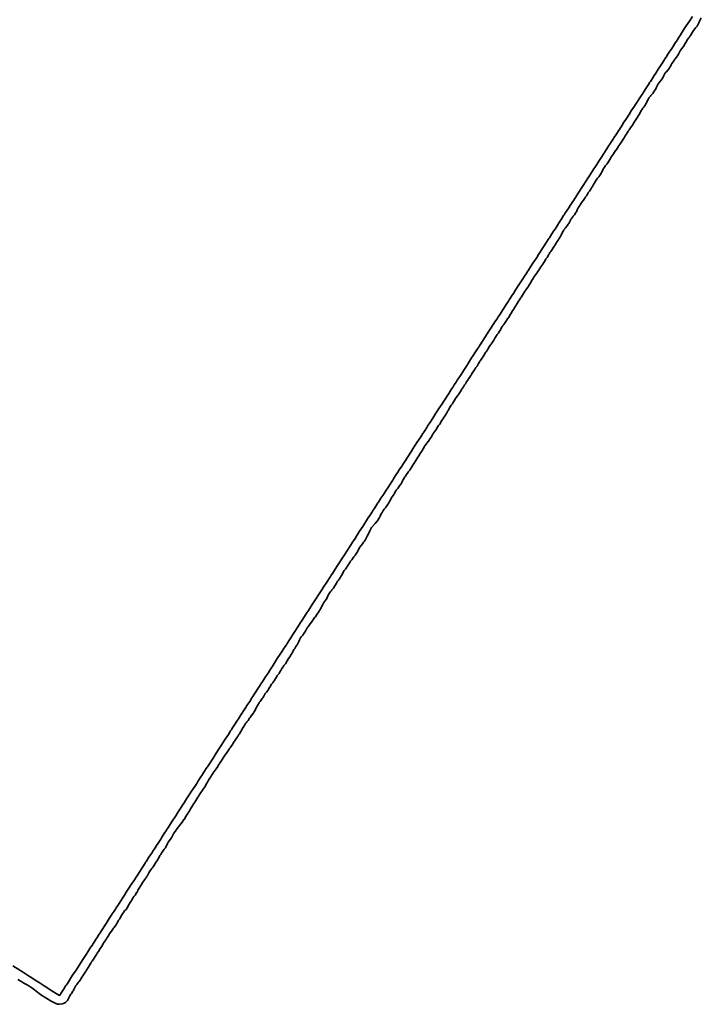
# Model space of a CAD drawing. Header units: metres. Extents: x 203098 to 221755, y 395694 to 403071.
# Tile 16 of 72: x 203446 to 203490, y 396067 to 396130. Entities that reach past the tile are written whole.
import ezdxf

# ---------------------------------------------------------------- set-up
doc = ezdxf.new("R2010")
doc.units = ezdxf.units.M
doc.layers.add('N-WA-GW-TALUD_KRUIN-G', color=90, linetype='Continuous', lineweight=35)
doc.layers.add('N-WA-GW-TALUD_TEEN-G', color=90, linetype='Continuous', lineweight=35)

msp = doc.modelspace()

# ---------------------------------------------------------------- linework, layer by layer
at = {"layer": 'N-WA-GW-TALUD_KRUIN-G'}
msp.add_polyline3d([(203445.25, 396069.028, 13.765), (203445.683, 396068.75, 13.755), (203445.75, 396068.707, 13.755), (203445.869, 396068.631, 13.761), (203446.25, 396068.386, 13.777), (203446.463, 396068.25, 13.773), (203446.75, 396068.066, 13.776), (203446.942, 396067.942, 13.793), (203447.265, 396067.735, 13.809), (203447.75, 396067.424, 13.816), (203448.021, 396067.25, 13.822), (203448.25, 396067.119, 13.826), (203448.301, 396067.199, 13.823), (203448.335, 396067.25, 13.821), (203448.498, 396067.502, 13.811), (203448.658, 396067.75, 13.811), (203448.694, 396067.806, 13.81), (203448.75, 396067.892, 13.806), (203448.89, 396068.11, 13.804), (203448.981, 396068.25, 13.802), (203449.087, 396068.413, 13.805), (203449.25, 396068.666, 13.814), (203449.305, 396068.75, 13.815), (203449.479, 396069.021, 13.814), (203449.628, 396069.25, 13.812), (203449.676, 396069.324, 13.81), (203449.75, 396069.439, 13.81), (203449.872, 396069.628, 13.812), (203449.951, 396069.75, 13.81), (203450.069, 396069.931, 13.812), (203450.265, 396070.235, 13.807), (203450.275, 396070.25, 13.807), (203450.461, 396070.539, 13.813), (203450.598, 396070.75, 13.808), (203450.658, 396070.842, 13.802), (203450.75, 396070.985, 13.803), (203450.854, 396071.146, 13.804), (203450.921, 396071.25, 13.814), (203451.244, 396071.75, 13.798), (203451.443, 396072.057, 13.801), (203451.568, 396072.25, 13.802), (203451.639, 396072.361, 13.807), (203451.75, 396072.532, 13.8), (203451.836, 396072.664, 13.801), (203451.891, 396072.75, 13.808), (203452.032, 396072.968, 13.826), (203452.228, 396073.272, 13.8), (203452.25, 396073.305, 13.798), (203452.425, 396073.575, 13.796), (203452.538, 396073.75, 13.806), (203452.621, 396073.879, 13.812), (203452.75, 396074.078, 13.804), (203452.817, 396074.183, 13.8), (203452.861, 396074.25, 13.8), (203453.014, 396074.486, 13.799), (203453.21, 396074.79, 13.79), (203453.25, 396074.851, 13.79), (203453.407, 396075.093, 13.79), (203453.508, 396075.25, 13.783), (203453.603, 396075.397, 13.782), (203453.75, 396075.625, 13.786), (203453.799, 396075.701, 13.789), (203453.831, 396075.75, 13.786), (203453.996, 396076.004, 13.78), (203454.154, 396076.25, 13.783), (203454.192, 396076.308, 13.783), (203454.25, 396076.398, 13.78), (203454.388, 396076.612, 13.779), (203454.478, 396076.75, 13.777), (203454.585, 396076.915, 13.783), (203454.75, 396077.171, 13.767), (203454.801, 396077.25, 13.768), (203454.977, 396077.523, 13.783), (203455.124, 396077.75, 13.769), (203455.174, 396077.826, 13.768), (203455.25, 396077.944, 13.771), (203455.448, 396078.25, 13.771), (203455.763, 396078.737, 13.774), (203455.771, 396078.75, 13.774), (203455.959, 396079.041, 13.772), (203456.094, 396079.25, 13.774), (203456.155, 396079.345, 13.774), (203456.25, 396079.491, 13.773), (203456.352, 396079.648, 13.772), (203456.418, 396079.75, 13.769), (203456.548, 396079.952, 13.776), (203456.741, 396080.25, 13.777), (203456.941, 396080.559, 13.786), (203457.064, 396080.75, 13.781), (203457.137, 396080.863, 13.781), (203457.25, 396081.037, 13.771), (203457.334, 396081.166, 13.766), (203457.388, 396081.25, 13.77), (203457.53, 396081.47, 13.783), (203457.726, 396081.774, 13.775), (203457.75, 396081.811, 13.774), (203457.923, 396082.077, 13.774), (203458.034, 396082.25, 13.772), (203458.119, 396082.381, 13.776), (203458.25, 396082.584, 13.776), (203458.315, 396082.685, 13.779), (203458.358, 396082.75, 13.779), (203458.512, 396082.988, 13.786), (203458.681, 396083.25, 13.777), (203458.708, 396083.292, 13.776), (203458.75, 396083.357, 13.776), (203458.904, 396083.596, 13.772), (203459.004, 396083.75, 13.775), (203459.101, 396083.899, 13.779), (203459.25, 396084.13, 13.772), (203459.297, 396084.203, 13.77), (203459.327, 396084.25, 13.77), (203459.493, 396084.507, 13.767), (203459.651, 396084.75, 13.76), (203459.69, 396084.81, 13.76), (203459.75, 396084.903, 13.76), (203459.886, 396085.114, 13.766), (203459.974, 396085.25, 13.762), (203460.082, 396085.418, 13.759), (203460.25, 396085.677, 13.768), (203460.297, 396085.75, 13.769), (203460.475, 396086.025, 13.767), (203460.621, 396086.25, 13.764), (203460.672, 396086.328, 13.76), (203460.75, 396086.45, 13.763), (203460.868, 396086.632, 13.762), (203460.944, 396086.75, 13.758), (203461.064, 396086.936, 13.755), (203461.261, 396087.239, 13.757), (203461.267, 396087.25, 13.758), (203461.457, 396087.543, 13.766), (203461.591, 396087.75, 13.769), (203461.653, 396087.847, 13.769), (203461.75, 396087.996, 13.782), (203461.85, 396088.15, 13.792), (203461.914, 396088.25, 13.786), (203462.046, 396088.454, 13.779), (203462.25, 396088.77, 13.803), (203462.439, 396089.061, 13.79), (203462.561, 396089.25, 13.794), (203462.635, 396089.365, 13.791), (203462.75, 396089.543, 13.787), (203462.831, 396089.669, 13.781), (203462.884, 396089.75, 13.786), (203463.028, 396089.972, 13.794), (203463.224, 396090.276, 13.764), (203463.25, 396090.316, 13.766), (203463.42, 396090.58, 13.795), (203463.531, 396090.75, 13.79), (203463.617, 396090.883, 13.785), (203463.75, 396091.089, 13.788), (203463.813, 396091.187, 13.79), (203463.854, 396091.25, 13.79), (203464.009, 396091.491, 13.79), (203464.177, 396091.75, 13.792), (203464.206, 396091.794, 13.793), (203464.25, 396091.862, 13.791), (203464.501, 396092.25, 13.774), (203464.75, 396092.636, 13.723), (203464.795, 396092.705, 13.712), (203464.824, 396092.75, 13.708), (203464.991, 396093.009, 13.701), (203465.147, 396093.25, 13.701), (203465.188, 396093.312, 13.703), (203465.25, 396093.409, 13.709), (203465.384, 396093.616, 13.731), (203465.471, 396093.75, 13.727), (203465.58, 396093.92, 13.724), (203465.777, 396094.223, 13.728), (203465.794, 396094.25, 13.726), (203465.973, 396094.527, 13.71), (203466.117, 396094.75, 13.721), (203466.169, 396094.831, 13.725), (203466.25, 396094.955, 13.72), (203466.366, 396095.134, 13.717), (203466.441, 396095.25, 13.716), (203466.562, 396095.438, 13.718), (203466.758, 396095.742, 13.727), (203466.955, 396096.045, 13.718), (203467.087, 396096.25, 13.72), (203467.151, 396096.349, 13.72), (203467.25, 396096.502, 13.726), (203467.347, 396096.653, 13.731), (203467.41, 396096.75, 13.728), (203467.544, 396096.956, 13.716), (203467.75, 396097.275, 13.698), (203468.057, 396097.75, 13.7), (203468.25, 396098.048, 13.713), (203468.329, 396098.171, 13.713), (203468.38, 396098.25, 13.716), (203468.526, 396098.474, 13.706), (203468.722, 396098.778, 13.713), (203468.75, 396098.822, 13.713), (203468.918, 396099.082, 13.706), (203469.027, 396099.25, 13.705), (203469.115, 396099.385, 13.695), (203469.25, 396099.595, 13.701), (203469.311, 396099.689, 13.701), (203469.35, 396099.75, 13.702), (203469.507, 396099.993, 13.702), (203469.674, 396100.25, 13.703), (203469.704, 396100.296, 13.708), (203469.75, 396100.368, 13.702), (203469.9, 396100.6, 13.695), (203469.997, 396100.75, 13.693), (203470.096, 396100.904, 13.695), (203470.25, 396101.141, 13.703), (203470.293, 396101.207, 13.705), (203470.32, 396101.25, 13.703), (203470.489, 396101.511, 13.691), (203470.644, 396101.75, 13.689), (203470.685, 396101.815, 13.691), (203470.75, 396101.914, 13.694), (203470.882, 396102.118, 13.704), (203470.967, 396102.25, 13.707), (203471.078, 396102.422, 13.714), (203471.274, 396102.726, 13.69), (203471.29, 396102.75, 13.69), (203471.471, 396103.029, 13.705), (203471.614, 396103.25, 13.719), (203471.667, 396103.333, 13.722), (203471.75, 396103.461, 13.721), (203471.864, 396103.636, 13.718), (203471.937, 396103.75, 13.708), (203472.06, 396103.94, 13.706), (203472.25, 396104.234, 13.726), (203472.453, 396104.547, 13.729), (203472.584, 396104.75, 13.727), (203472.649, 396104.851, 13.729), (203472.75, 396105.007, 13.721), (203472.845, 396105.155, 13.717), (203472.907, 396105.25, 13.724), (203473.042, 396105.458, 13.738), (203473.238, 396105.762, 13.722), (203473.25, 396105.781, 13.722), (203473.434, 396106.066, 13.735), (203473.554, 396106.25, 13.729), (203473.631, 396106.369, 13.73), (203473.75, 396106.554, 13.734), (203473.827, 396106.673, 13.739), (203473.877, 396106.75, 13.742), (203474.023, 396106.977, 13.748), (203474.22, 396107.28, 13.748), (203474.25, 396107.327, 13.748), (203474.416, 396107.584, 13.741), (203474.524, 396107.75, 13.749), (203474.612, 396107.888, 13.757), (203474.75, 396108.1, 13.746), (203474.809, 396108.191, 13.743), (203474.847, 396108.25, 13.745), (203475.005, 396108.495, 13.748), (203475.17, 396108.75, 13.746), (203475.202, 396108.798, 13.749), (203475.25, 396108.873, 13.748), (203475.493, 396109.25, 13.751), (203475.75, 396109.647, 13.749), (203475.817, 396109.75, 13.75), (203475.987, 396110.013, 13.763), (203476.14, 396110.25, 13.754), (203476.183, 396110.317, 13.75), (203476.25, 396110.42, 13.755), (203476.38, 396110.62, 13.763), (203476.463, 396110.75, 13.763), (203476.576, 396110.924, 13.764), (203476.772, 396111.228, 13.756), (203476.787, 396111.25, 13.757), (203476.969, 396111.531, 13.763), (203477.11, 396111.75, 13.765), (203477.165, 396111.835, 13.766), (203477.25, 396111.966, 13.766), (203477.361, 396112.139, 13.77), (203477.433, 396112.25, 13.768), (203477.558, 396112.442, 13.77), (203477.75, 396112.74, 13.762), (203477.95, 396113.05, 13.779), (203478.08, 396113.25, 13.776), (203478.147, 396113.353, 13.773), (203478.25, 396113.513, 13.777), (203478.343, 396113.657, 13.783), (203478.403, 396113.75, 13.783), (203478.539, 396113.961, 13.789), (203478.736, 396114.264, 13.787), (203478.75, 396114.286, 13.787), (203478.932, 396114.568, 13.785), (203479.05, 396114.75, 13.789), (203479.129, 396114.871, 13.795), (203479.25, 396115.059, 13.79), (203479.325, 396115.175, 13.791), (203479.373, 396115.25, 13.791), (203479.521, 396115.479, 13.792), (203479.718, 396115.782, 13.793), (203479.75, 396115.833, 13.792), (203479.914, 396116.086, 13.793), (203480.02, 396116.25, 13.791), (203480.11, 396116.39, 13.789), (203480.25, 396116.606, 13.789), (203480.307, 396116.693, 13.792), (203480.343, 396116.75, 13.79), (203480.503, 396116.997, 13.801), (203480.667, 396117.25, 13.788), (203480.699, 396117.301, 13.787), (203480.75, 396117.379, 13.79), (203480.896, 396117.604, 13.806), (203480.99, 396117.75, 13.803), (203481.092, 396117.908, 13.802), (203481.25, 396118.152, 13.801), (203481.313, 396118.25, 13.804), (203481.485, 396118.515, 13.813), (203481.637, 396118.75, 13.812), (203481.681, 396118.819, 13.817), (203481.75, 396118.925, 13.817), (203481.877, 396119.123, 13.825), (203481.96, 396119.25, 13.825), (203482.074, 396119.426, 13.827), (203482.27, 396119.73, 13.812), (203482.283, 396119.75, 13.813), (203482.467, 396120.033, 13.833), (203482.607, 396120.25, 13.832), (203482.663, 396120.337, 13.832), (203482.75, 396120.472, 13.829), (203482.859, 396120.641, 13.832), (203482.93, 396120.75, 13.83), (203483.056, 396120.944, 13.843), (203483.25, 396121.245, 13.845), (203483.448, 396121.552, 13.841), (203483.576, 396121.75, 13.838), (203483.645, 396121.855, 13.841), (203483.75, 396122.018, 13.843), (203483.841, 396122.159, 13.846), (203483.9, 396122.25, 13.843), (203484.037, 396122.463, 13.842), (203484.234, 396122.766, 13.85), (203484.25, 396122.792, 13.85), (203484.43, 396123.07, 13.853), (203484.546, 396123.25, 13.847), (203484.626, 396123.374, 13.845), (203484.75, 396123.565, 13.84), (203484.823, 396123.677, 13.837), (203484.87, 396123.75, 13.834), (203485.019, 396123.981, 13.838), (203485.215, 396124.285, 13.84), (203485.25, 396124.338, 13.841), (203485.412, 396124.588, 13.854), (203485.516, 396124.75, 13.846), (203485.608, 396124.892, 13.846), (203485.75, 396125.111, 13.845), (203485.804, 396125.196, 13.85), (203485.84, 396125.25, 13.846), (203486.001, 396125.499, 13.847), (203486.163, 396125.75, 13.843), (203486.197, 396125.803, 13.844), (203486.25, 396125.884, 13.838), (203486.394, 396126.106, 13.837), (203486.486, 396126.25, 13.83), (203486.59, 396126.41, 13.843), (203486.75, 396126.658, 13.834), (203486.81, 396126.75, 13.835), (203486.983, 396127.017, 13.858), (203487.133, 396127.25, 13.848), (203487.179, 396127.321, 13.846), (203487.25, 396127.431, 13.846), (203487.375, 396127.625, 13.854), (203487.456, 396127.75, 13.848), (203487.572, 396127.928, 13.852), (203487.768, 396128.232, 13.847), (203487.78, 396128.25, 13.848), (203487.964, 396128.536, 13.867), (203488.103, 396128.75, 13.856), (203488.161, 396128.839, 13.856), (203488.25, 396128.977, 13.862), (203488.357, 396129.143, 13.873), (203488.426, 396129.25, 13.868), (203488.553, 396129.447, 13.852), (203488.75, 396129.75, 13.875), (203488.946, 396130.054, 13.86)], dxfattribs=at)
at = {"layer": 'N-WA-GW-TALUD_TEEN-G'}
msp.add_polyline3d([(203489.52, 396129.961, 13.587), (203489.407, 396129.756, 13.586), (203489.404, 396129.75, 13.585), (203489.356, 396129.644, 13.582), (203489.25, 396129.435, 13.579), (203489.246, 396129.429, 13.579), (203489.163, 396129.337, 13.582), (203489.101, 396129.25, 13.577), (203489.009, 396129.152, 13.581), (203488.949, 396129.051, 13.587), (203488.896, 396128.946, 13.588), (203488.834, 396128.834, 13.589), (203488.766, 396128.75, 13.589), (203488.759, 396128.741, 13.588), (203488.75, 396128.729, 13.588), (203488.712, 396128.679, 13.587), (203488.619, 396128.543, 13.583), (203488.565, 396128.451, 13.581), (203488.559, 396128.441, 13.581), (203488.448, 396128.25, 13.585), (203488.438, 396128.229, 13.585), (203488.368, 396128.132, 13.582), (203488.25, 396127.984, 13.58), (203488.231, 396127.958, 13.579), (203488.22, 396127.94, 13.578), (203488.163, 396127.837, 13.576), (203488.115, 396127.75, 13.574), (203488.047, 396127.621, 13.569), (203487.984, 396127.516, 13.565), (203487.926, 396127.446, 13.568), (203487.845, 396127.321, 13.574), (203487.783, 396127.25, 13.578), (203487.767, 396127.233, 13.579), (203487.75, 396127.209, 13.579), (203487.701, 396127.14, 13.578), (203487.631, 396127.028, 13.576), (203487.59, 396126.955, 13.576), (203487.574, 396126.926, 13.576), (203487.477, 396126.75, 13.576), (203487.457, 396126.711, 13.576), (203487.383, 396126.617, 13.573), (203487.25, 396126.484, 13.579), (203487.24, 396126.472, 13.579), (203487.175, 396126.383, 13.58), (203487.154, 396126.346, 13.581), (203487.105, 396126.25, 13.579), (203487.047, 396126.114, 13.571), (203486.984, 396126.016, 13.563), (203486.928, 396125.965, 13.567), (203486.828, 396125.826, 13.578), (203486.765, 396125.75, 13.585), (203486.759, 396125.741, 13.585), (203486.75, 396125.727, 13.585), (203486.683, 396125.605, 13.581), (203486.644, 396125.514, 13.578), (203486.612, 396125.46, 13.576), (203486.587, 396125.413, 13.575), (203486.487, 396125.25, 13.574), (203486.459, 396125.203, 13.574), (203486.396, 396125.104, 13.573), (203486.272, 396124.97, 13.588), (203486.25, 396124.94, 13.592), (203486.235, 396124.917, 13.593), (203486.166, 396124.843, 13.598), (203486.162, 396124.838, 13.598), (203486.114, 396124.75, 13.594), (203486.047, 396124.608, 13.584), (203485.998, 396124.502, 13.577), (203485.966, 396124.459, 13.578), (203485.863, 396124.297, 13.586), (203485.822, 396124.25, 13.587), (203485.792, 396124.208, 13.586), (203485.75, 396124.152, 13.586), (203485.687, 396124.055, 13.581), (203485.655, 396124, 13.579), (203485.599, 396123.901, 13.574), (203485.517, 396123.75, 13.567), (203485.48, 396123.683, 13.563), (203485.421, 396123.579, 13.558), (203485.33, 396123.452, 13.56), (203485.285, 396123.379, 13.562), (203485.25, 396123.324, 13.563), (203485.22, 396123.28, 13.565), (203485.211, 396123.267, 13.565), (203485.201, 396123.25, 13.566), (203485.089, 396123.075, 13.569), (203485.025, 396122.975, 13.572), (203485.008, 396122.951, 13.573), (203484.89, 396122.773, 13.579), (203484.873, 396122.75, 13.58), (203484.821, 396122.679, 13.582), (203484.75, 396122.567, 13.58), (203484.706, 396122.496, 13.578), (203484.691, 396122.47, 13.577), (203484.628, 396122.372, 13.575), (203484.553, 396122.25, 13.57), (203484.495, 396122.167, 13.569), (203484.433, 396122.067, 13.568), (203484.357, 396121.954, 13.571), (203484.3, 396121.862, 13.573), (203484.25, 396121.795, 13.574), (203484.23, 396121.77, 13.575), (203484.218, 396121.75, 13.574), (203484.202, 396121.726, 13.574), (203484.1, 396121.561, 13.57), (203484.036, 396121.464, 13.567), (203484.03, 396121.457, 13.568), (203483.894, 396121.264, 13.576), (203483.884, 396121.25, 13.576), (203483.83, 396121.17, 13.578), (203483.75, 396121.049, 13.58), (203483.694, 396120.958, 13.58), (203483.635, 396120.865, 13.58), (203483.567, 396120.75, 13.576), (203483.509, 396120.651, 13.573), (203483.443, 396120.557, 13.569), (203483.364, 396120.47, 13.572), (203483.289, 396120.363, 13.576), (203483.25, 396120.313, 13.578), (203483.224, 396120.276, 13.579), (203483.206, 396120.25, 13.578), (203483.178, 396120.195, 13.574), (203483.112, 396120.047, 13.564), (203483.066, 396119.953, 13.558), (203483.06, 396119.94, 13.557), (203482.934, 396119.75, 13.56), (203482.925, 396119.737, 13.56), (203482.849, 396119.651, 13.562), (203482.75, 396119.521, 13.559), (203482.714, 396119.471, 13.556), (203482.701, 396119.451, 13.556), (203482.652, 396119.348, 13.553), (203482.593, 396119.25, 13.556), (203482.528, 396119.132, 13.556), (203482.464, 396119.036, 13.556), (203482.411, 396118.958, 13.556), (203482.328, 396118.831, 13.556), (203482.269, 396118.75, 13.556), (203482.261, 396118.739, 13.556), (203482.25, 396118.724, 13.556), (203482.193, 396118.639, 13.554), (203482.127, 396118.53, 13.551), (203482.078, 396118.464, 13.549), (203482.063, 396118.437, 13.549), (203481.94, 396118.25, 13.55), (203481.927, 396118.229, 13.55), (203481.864, 396118.136, 13.547), (203481.75, 396117.988, 13.55), (203481.74, 396117.974, 13.549), (203481.675, 396117.877, 13.547), (203481.655, 396117.845, 13.547), (203481.603, 396117.75, 13.544), (203481.543, 396117.616, 13.533), (203481.494, 396117.506, 13.525), (203481.456, 396117.448, 13.526), (203481.363, 396117.302, 13.528), (203481.319, 396117.25, 13.528), (203481.287, 396117.213, 13.529), (203481.25, 396117.171, 13.53), (203481.19, 396117.094, 13.528), (203481.136, 396117.018, 13.527), (203481.106, 396116.966, 13.527), (203481.081, 396116.919, 13.527), (203480.99, 396116.75, 13.527), (203480.963, 396116.699, 13.527), (203480.896, 396116.604, 13.525), (203480.782, 396116.467, 13.529), (203480.75, 396116.418, 13.531), (203480.745, 396116.41, 13.531), (203480.679, 396116.328, 13.534), (203480.676, 396116.324, 13.534), (203480.633, 396116.25, 13.531), (203480.558, 396116.1, 13.522), (203480.508, 396115.992, 13.515), (203480.483, 396115.95, 13.515), (203480.381, 396115.784, 13.514), (203480.36, 396115.75, 13.514), (203480.316, 396115.684, 13.514), (203480.25, 396115.58, 13.514), (203480.217, 396115.531, 13.514), (203480.185, 396115.48, 13.515), (203480.118, 396115.382, 13.516), (203480.032, 396115.25, 13.516), (203479.984, 396115.179, 13.516), (203479.919, 396115.081, 13.517), (203479.835, 396114.951, 13.516), (203479.787, 396114.876, 13.516), (203479.75, 396114.82, 13.516), (203479.722, 396114.778, 13.516), (203479.711, 396114.761, 13.515), (203479.705, 396114.75, 13.515), (203479.601, 396114.566, 13.514), (203479.531, 396114.469, 13.512), (203479.517, 396114.448, 13.511), (203479.404, 396114.262, 13.504), (203479.398, 396114.25, 13.503), (203479.342, 396114.158, 13.502), (203479.25, 396114.016, 13.504), (203479.224, 396113.979, 13.505), (203479.209, 396113.958, 13.505), (203479.14, 396113.86, 13.508), (203479.07, 396113.75, 13.509), (203479.009, 396113.657, 13.509), (203478.94, 396113.56, 13.51), (203478.864, 396113.452, 13.509), (203478.802, 396113.36, 13.509), (203478.75, 396113.289, 13.509), (203478.734, 396113.266, 13.509), (203478.723, 396113.25, 13.508), (203478.703, 396113.22, 13.507), (203478.606, 396113.057, 13.5), (203478.55, 396112.95, 13.497), (203478.548, 396112.947, 13.497), (203478.432, 396112.75, 13.495), (203478.427, 396112.742, 13.495), (203478.357, 396112.643, 13.492), (203478.25, 396112.508, 13.493), (203478.204, 396112.446, 13.492), (203478.149, 396112.351, 13.492), (203478.089, 396112.25, 13.492), (203478.025, 396112.14, 13.492), (203477.96, 396112.04, 13.491), (203477.898, 396111.95, 13.491), (203477.827, 396111.838, 13.493), (203477.764, 396111.75, 13.493), (203477.759, 396111.741, 13.493), (203477.75, 396111.727, 13.493), (203477.714, 396111.667, 13.49), (203477.636, 396111.53, 13.485), (203477.586, 396111.443, 13.482), (203477.575, 396111.425, 13.482), (203477.465, 396111.25, 13.479), (203477.446, 396111.223, 13.479), (203477.375, 396111.125, 13.48), (203477.265, 396110.941, 13.472), (203477.252, 396110.918, 13.471), (203477.25, 396110.915, 13.471), (203477.192, 396110.808, 13.469), (203477.155, 396110.75, 13.47), (203477.063, 396110.609, 13.474), (203476.99, 396110.51, 13.477), (203476.943, 396110.44, 13.478), (203476.858, 396110.311, 13.479), (203476.811, 396110.25, 13.479), (203476.786, 396110.214, 13.478), (203476.75, 396110.164, 13.478), (203476.719, 396110.117, 13.476), (203476.649, 396110.015, 13.472), (203476.617, 396109.942, 13.47), (203476.597, 396109.903, 13.469), (203476.503, 396109.75, 13.473), (203476.473, 396109.699, 13.474), (203476.397, 396109.603, 13.475), (203476.29, 396109.444, 13.468), (203476.25, 396109.374, 13.465), (203476.228, 396109.337, 13.464), (203476.205, 396109.295, 13.463), (203476.176, 396109.25, 13.463), (203476.004, 396108.996, 13.468), (203475.969, 396108.943, 13.468), (203475.839, 396108.75, 13.469), (203475.803, 396108.697, 13.469), (203475.75, 396108.603, 13.465), (203475.726, 396108.566, 13.465), (203475.68, 396108.489, 13.465), (203475.643, 396108.444, 13.464), (203475.524, 396108.25, 13.463), (203475.482, 396108.186, 13.464), (203475.315, 396107.947, 13.466), (203475.274, 396107.891, 13.466), (203475.25, 396107.849, 13.466), (203475.222, 396107.795, 13.465), (203475.217, 396107.783, 13.465), (203475.196, 396107.75, 13.466), (203475.096, 396107.575, 13.47), (203475.017, 396107.483, 13.471), (203474.992, 396107.447, 13.47), (203474.881, 396107.283, 13.465), (203474.863, 396107.25, 13.464), (203474.822, 396107.178, 13.463), (203474.75, 396107.049, 13.461), (203474.731, 396107.016, 13.462), (203474.701, 396106.969, 13.462), (203474.634, 396106.866, 13.462), (203474.557, 396106.75, 13.462), (203474.499, 396106.669, 13.464), (203474.426, 396106.574, 13.467), (203474.346, 396106.447, 13.462), (203474.297, 396106.369, 13.46), (203474.25, 396106.298, 13.457), (203474.231, 396106.269, 13.456), (203474.219, 396106.251, 13.455), (203474.218, 396106.25, 13.455), (203474.105, 396106.063, 13.448), (203474.043, 396105.957, 13.444), (203474.031, 396105.941, 13.444), (203473.909, 396105.759, 13.453), (203473.901, 396105.75, 13.453), (203473.835, 396105.665, 13.454), (203473.75, 396105.562, 13.456), (203473.701, 396105.489, 13.453), (203473.689, 396105.47, 13.453), (203473.638, 396105.362, 13.451), (203473.568, 396105.25, 13.456), (203473.517, 396105.151, 13.455), (203473.442, 396105.058, 13.454), (203473.368, 396104.952, 13.449), (203473.303, 396104.859, 13.445), (203473.25, 396104.75, 13.44), (203473.25, 396104.75, 13.44), (203473.25, 396104.75, 13.44), (203473.222, 396104.702, 13.44), (203473.136, 396104.536, 13.439), (203473.069, 396104.436, 13.438), (203473.067, 396104.433, 13.438), (203472.941, 396104.25, 13.443), (203472.933, 396104.237, 13.443), (203472.864, 396104.136, 13.444), (203472.75, 396103.945, 13.437), (203472.736, 396103.92, 13.437), (203472.671, 396103.829, 13.432), (203472.625, 396103.75, 13.426), (203472.54, 396103.63, 13.42), (203472.479, 396103.521, 13.417), (203472.414, 396103.441, 13.424), (203472.342, 396103.327, 13.433), (203472.28, 396103.25, 13.439), (203472.267, 396103.233, 13.44), (203472.25, 396103.198, 13.439), (203472.226, 396103.153, 13.437), (203472.153, 396103.019, 13.433), (203472.099, 396102.936, 13.43), (203472.084, 396102.916, 13.43), (203471.971, 396102.75, 13.421), (203471.947, 396102.722, 13.421), (203471.87, 396102.63, 13.423), (203471.75, 396102.478, 13.424), (203471.737, 396102.461, 13.424), (203471.721, 396102.437, 13.424), (203471.668, 396102.332, 13.426), (203471.621, 396102.25, 13.429), (203471.552, 396102.116, 13.432), (203471.478, 396102.022, 13.434), (203471.431, 396101.95, 13.431), (203471.349, 396101.816, 13.426), (203471.304, 396101.75, 13.423), (203471.282, 396101.718, 13.422), (203471.25, 396101.667, 13.419), (203471.215, 396101.614, 13.417), (203471.151, 396101.513, 13.413), (203471.111, 396101.448, 13.411), (203471.09, 396101.41, 13.409), (203470.986, 396101.25, 13.411), (203470.957, 396101.209, 13.413), (203470.893, 396101.107, 13.416), (203470.798, 396100.941, 13.419), (203470.772, 396100.897, 13.42), (203470.75, 396100.868, 13.42), (203470.723, 396100.835, 13.421), (203470.697, 396100.803, 13.422), (203470.664, 396100.75, 13.42), (203470.562, 396100.602, 13.418), (203470.497, 396100.503, 13.417), (203470.46, 396100.45, 13.417), (203470.364, 396100.3, 13.419), (203470.334, 396100.25, 13.419), (203470.303, 396100.197, 13.419), (203470.25, 396100.097, 13.417), (203470.228, 396100.059, 13.417), (203470.193, 396099.98, 13.417), (203470.156, 396099.938, 13.416), (203470.119, 396099.881, 13.416), (203470.026, 396099.75, 13.419), (203469.977, 396099.689, 13.423), (203469.904, 396099.596, 13.428), (203469.818, 396099.448, 13.424), (203469.779, 396099.386, 13.422), (203469.75, 396099.337, 13.421), (203469.722, 396099.29, 13.42), (203469.717, 396099.283, 13.42), (203469.694, 396099.25, 13.42), (203469.576, 396099.087, 13.42), (203469.523, 396098.977, 13.42), (203469.506, 396098.94, 13.42), (203469.404, 396098.768, 13.417), (203469.394, 396098.75, 13.417), (203469.339, 396098.661, 13.418), (203469.25, 396098.527, 13.423), (203469.236, 396098.507, 13.424), (203469.203, 396098.467, 13.426), (203469.126, 396098.374, 13.432), (203469.04, 396098.25, 13.431), (203468.986, 396098.177, 13.432), (203468.925, 396098.075, 13.434), (203468.865, 396097.937, 13.427), (203468.818, 396097.855, 13.422), (203468.763, 396097.75, 13.416), (203468.758, 396097.742, 13.416), (203468.75, 396097.728, 13.416), (203468.748, 396097.726, 13.416), (203468.538, 396097.462, 13.42), (203468.524, 396097.448, 13.422), (203468.355, 396097.25, 13.438), (203468.308, 396097.192, 13.442), (203468.25, 396097.08, 13.436), (203468.196, 396096.986, 13.432), (203468.091, 396096.75, 13.424), (203468.031, 396096.641, 13.426), (203467.913, 396096.425, 13.429), (203467.893, 396096.393, 13.429), (203467.85, 396096.327, 13.431), (203467.79, 396096.25, 13.433), (203467.75, 396096.191, 13.432), (203467.744, 396096.182, 13.432), (203467.633, 396096.037, 13.433), (203467.568, 396095.939, 13.434), (203467.565, 396095.935, 13.434), (203467.454, 396095.75, 13.429), (203467.441, 396095.731, 13.429), (203467.377, 396095.623, 13.43), (203467.257, 396095.419, 13.431), (203467.25, 396095.41, 13.431), (203467.177, 396095.323, 13.434), (203467.128, 396095.25, 13.433), (203467.037, 396095.131, 13.435), (203466.968, 396095.032, 13.436), (203466.911, 396094.946, 13.436), (203466.836, 396094.83, 13.436), (203466.788, 396094.75, 13.437), (203466.775, 396094.725, 13.436), (203466.75, 396094.694, 13.439), (203466.72, 396094.651, 13.441), (203466.638, 396094.528, 13.446), (203466.573, 396094.456, 13.449), (203466.559, 396094.441, 13.45), (203466.447, 396094.25, 13.437), (203466.433, 396094.23, 13.436), (203466.381, 396094.119, 13.434), (203466.271, 396093.942, 13.442), (203466.255, 396093.914, 13.443), (203466.25, 396093.908, 13.444), (203466.176, 396093.824, 13.451), (203466.132, 396093.75, 13.448), (203466.047, 396093.618, 13.446), (203465.987, 396093.513, 13.445), (203465.945, 396093.444, 13.445), (203465.865, 396093.305, 13.445), (203465.815, 396093.25, 13.444), (203465.786, 396093.214, 13.443), (203465.75, 396093.178, 13.444), (203465.699, 396093.118, 13.442), (203465.63, 396093.026, 13.439), (203465.588, 396092.965, 13.438), (203465.568, 396092.932, 13.437), (203465.477, 396092.75, 13.427), (203465.458, 396092.707, 13.423), (203465.41, 396092.59, 13.414), (203465.292, 396092.447, 13.429), (203465.264, 396092.402, 13.433), (203465.25, 396092.376, 13.436), (203465.224, 396092.329, 13.441), (203465.204, 396092.296, 13.444), (203465.173, 396092.25, 13.451), (203465.018, 396091.982, 13.477), (203464.997, 396091.929, 13.478), (203464.892, 396091.75, 13.481), (203464.837, 396091.663, 13.485), (203464.754, 396091.536, 13.491), (203464.75, 396091.53, 13.491), (203464.708, 396091.469, 13.494), (203464.673, 396091.429, 13.496), (203464.532, 396091.25, 13.506), (203464.484, 396091.184, 13.507), (203464.318, 396090.95, 13.514), (203464.274, 396090.889, 13.516), (203464.25, 396090.858, 13.517), (203464.207, 396090.794, 13.516), (203464.207, 396090.793, 13.516), (203464.179, 396090.75, 13.516), (203464.078, 396090.585, 13.511), (203464.022, 396090.478, 13.508), (203464.001, 396090.446, 13.509), (203463.891, 396090.275, 13.515), (203463.865, 396090.25, 13.515), (203463.814, 396090.186, 13.512), (203463.75, 396090.111, 13.51), (203463.694, 396090.029, 13.502), (203463.669, 396089.988, 13.498), (203463.632, 396089.868, 13.491), (203463.563, 396089.75, 13.5), (203463.521, 396089.653, 13.5), (203463.447, 396089.553, 13.5), (203463.374, 396089.433, 13.494), (203463.321, 396089.352, 13.49), (203463.276, 396089.25, 13.485), (203463.268, 396089.232, 13.485), (203463.259, 396089.214, 13.485), (203463.25, 396089.2, 13.485), (203463.145, 396089.036, 13.488), (203463.075, 396088.925, 13.49), (203463.072, 396088.919, 13.49), (203462.955, 396088.75, 13.489), (203462.943, 396088.735, 13.489), (203462.876, 396088.624, 13.493), (203462.77, 396088.433, 13.494), (203462.75, 396088.41, 13.494), (203462.673, 396088.327, 13.496), (203462.625, 396088.25, 13.49), (203462.54, 396088.134, 13.485), (203462.483, 396088.017, 13.481), (203462.422, 396087.922, 13.484), (203462.361, 396087.82, 13.487), (203462.299, 396087.75, 13.49), (203462.275, 396087.725, 13.491), (203462.25, 396087.677, 13.486), (203462.248, 396087.674, 13.485), (203462.15, 396087.526, 13.474), (203462.1, 396087.421, 13.466), (203462.093, 396087.407, 13.465), (203461.982, 396087.25, 13.466), (203461.955, 396087.221, 13.469), (203461.87, 396087.13, 13.477), (203461.76, 396086.931, 13.464), (203461.754, 396086.92, 13.464), (203461.75, 396086.913, 13.463), (203461.69, 396086.81, 13.46), (203461.652, 396086.75, 13.459), (203461.55, 396086.622, 13.466), (203461.476, 396086.524, 13.472), (203461.424, 396086.44, 13.472), (203461.354, 396086.317, 13.472), (203461.311, 396086.25, 13.473), (203461.286, 396086.214, 13.473), (203461.25, 396086.162, 13.474), (203461.232, 396086.138, 13.475), (203461.142, 396086.025, 13.48), (203461.091, 396085.946, 13.484), (203461.075, 396085.925, 13.485), (203460.972, 396085.75, 13.484), (203460.954, 396085.715, 13.483), (203460.894, 396085.606, 13.478), (203460.799, 396085.425, 13.47), (203460.757, 396085.349, 13.466), (203460.75, 396085.338, 13.465), (203460.715, 396085.285, 13.464), (203460.69, 396085.25, 13.464), (203460.573, 396085.1, 13.467), (203460.504, 396084.996, 13.47), (203460.461, 396084.935, 13.472), (203460.369, 396084.801, 13.479), (203460.326, 396084.75, 13.481), (203460.29, 396084.71, 13.484), (203460.25, 396084.655, 13.484), (203460.214, 396084.604, 13.484), (203460.154, 396084.51, 13.484), (203460.115, 396084.45, 13.483), (203460.091, 396084.409, 13.483), (203459.996, 396084.25, 13.485), (203459.968, 396084.2, 13.485), (203459.906, 396084.094, 13.483), (203459.809, 396083.939, 13.484), (203459.779, 396083.892, 13.484), (203459.75, 396083.845, 13.484), (203459.733, 396083.818, 13.484), (203459.714, 396083.786, 13.484), (203459.692, 396083.75, 13.485), (203459.585, 396083.586, 13.491), (203459.509, 396083.491, 13.494), (203459.479, 396083.443, 13.492), (203459.386, 396083.284, 13.486), (203459.368, 396083.25, 13.484), (203459.321, 396083.179, 13.486), (203459.25, 396083.076, 13.489), (203459.228, 396083.048, 13.491), (203459.18, 396082.987, 13.496), (203459.15, 396082.947, 13.498), (203459.109, 396082.891, 13.502), (203459.023, 396082.75, 13.504), (203458.981, 396082.685, 13.507), (203458.907, 396082.593, 13.51), (203458.812, 396082.456, 13.508), (203458.771, 396082.39, 13.508), (203458.75, 396082.36, 13.508), (203458.704, 396082.296, 13.508), (203458.701, 396082.292, 13.507), (203458.677, 396082.25, 13.506), (203458.575, 396082.086, 13.505), (203458.508, 396081.992, 13.504), (203458.485, 396081.958, 13.504), (203458.379, 396081.782, 13.502), (203458.359, 396081.75, 13.502), (203458.318, 396081.682, 13.501), (203458.25, 396081.597, 13.506), (203458.194, 396081.523, 13.509), (203458.17, 396081.487, 13.511), (203458.106, 396081.394, 13.515), (203458.018, 396081.25, 13.517), (203457.982, 396081.178, 13.514), (203457.917, 396081.083, 13.51), (203457.831, 396080.963, 13.506), (203457.775, 396080.881, 13.503), (203457.75, 396080.83, 13.501), (203457.724, 396080.776, 13.499), (203457.707, 396080.75, 13.5), (203457.704, 396080.744, 13.5), (203457.608, 396080.558, 13.501), (203457.543, 396080.457, 13.501), (203457.535, 396080.446, 13.501), (203457.405, 396080.259, 13.51), (203457.398, 396080.25, 13.51), (203457.333, 396080.167, 13.512), (203457.25, 396080.048, 13.511), (203457.193, 396079.958, 13.508), (203457.138, 396079.862, 13.505), (203457.076, 396079.75, 13.5), (203457.018, 396079.648, 13.497), (203456.953, 396079.547, 13.493), (203456.88, 396079.451, 13.494), (203456.815, 396079.348, 13.496), (203456.75, 396079.252, 13.497), (203456.749, 396079.251, 13.497), (203456.749, 396079.25, 13.497), (203456.715, 396079.19, 13.496), (203456.63, 396079.038, 13.492), (203456.573, 396078.941, 13.489), (203456.568, 396078.932, 13.489), (203456.444, 396078.75, 13.489), (203456.433, 396078.734, 13.489), (203456.367, 396078.633, 13.49), (203456.252, 396078.439, 13.487), (203456.25, 396078.435, 13.487), (203456.244, 396078.426, 13.487), (203456.178, 396078.322, 13.486), (203456.135, 396078.25, 13.484), (203455.966, 396078.034, 13.495), (203455.904, 396077.955, 13.5), (203455.75, 396077.756, 13.51), (203455.746, 396077.75, 13.51), (203455.737, 396077.737, 13.51), (203455.687, 396077.662, 13.511), (203455.605, 396077.547, 13.512), (203455.555, 396077.471, 13.512), (203455.438, 396077.25, 13.514), (203455.429, 396077.231, 13.514), (203455.25, 396076.984, 13.508), (203455.239, 396076.966, 13.507), (203455.196, 396076.883, 13.502), (203455.173, 396076.827, 13.499), (203455.128, 396076.75, 13.502), (203455.051, 396076.614, 13.505), (203454.978, 396076.522, 13.507), (203454.929, 396076.458, 13.508), (203454.837, 396076.322, 13.511), (203454.787, 396076.25, 13.513), (203454.772, 396076.228, 13.513), (203454.75, 396076.19, 13.513), (203454.701, 396076.106, 13.511), (203454.651, 396076.012, 13.51), (203454.615, 396075.952, 13.509), (203454.589, 396075.911, 13.508), (203454.495, 396075.75, 13.502), (203454.463, 396075.702, 13.502), (203454.402, 396075.598, 13.501), (203454.302, 396075.445, 13.505), (203454.272, 396075.395, 13.507), (203454.25, 396075.367, 13.508), (203454.213, 396075.325, 13.51), (203454.196, 396075.304, 13.511), (203454.163, 396075.25, 13.509), (203454.06, 396075.101, 13.51), (203453.997, 396075.003, 13.51), (203453.966, 396074.954, 13.511), (203453.872, 396074.792, 13.513), (203453.844, 396074.75, 13.513), (203453.81, 396074.69, 13.511), (203453.75, 396074.61, 13.514), (203453.71, 396074.554, 13.515), (203453.669, 396074.493, 13.517), (203453.606, 396074.394, 13.52), (203453.518, 396074.25, 13.521), (203453.48, 396074.185, 13.522), (203453.415, 396074.085, 13.522), (203453.332, 396073.945, 13.52), (203453.29, 396073.877, 13.518), (203453.25, 396073.8, 13.517), (203453.232, 396073.768, 13.517), (203453.231, 396073.767, 13.517), (203453.22, 396073.75, 13.518), (203453.103, 396073.568, 13.525), (203453.024, 396073.476, 13.529), (203453.007, 396073.447, 13.527), (203452.896, 396073.27, 13.515), (203452.886, 396073.25, 13.514), (203452.839, 396073.161, 13.51), (203452.75, 396073.024, 13.512), (203452.73, 396072.995, 13.513), (203452.71, 396072.96, 13.513), (203452.652, 396072.848, 13.516), (203452.584, 396072.75, 13.527), (203452.523, 396072.651, 13.534), (203452.431, 396072.569, 13.542), (203452.349, 396072.454, 13.535), (203452.29, 396072.371, 13.531), (203452.25, 396072.299, 13.527), (203452.234, 396072.266, 13.525), (203452.223, 396072.25, 13.525), (203452.212, 396072.233, 13.525), (203452.113, 396072.054, 13.525), (203452.043, 396071.957, 13.524), (203452.037, 396071.947, 13.523), (203451.92, 396071.75, 13.517), (203451.92, 396071.749, 13.517), (203451.859, 396071.641, 13.513), (203451.75, 396071.479, 13.512), (203451.72, 396071.443, 13.515), (203451.584, 396071.25, 13.526), (203451.434, 396071.066, 13.546), (203451.383, 396070.951, 13.539), (203451.31, 396070.851, 13.532), (203451.258, 396070.75, 13.526), (203451.255, 396070.745, 13.526), (203451.25, 396070.739, 13.526), (203451.213, 396070.686, 13.528), (203451.115, 396070.547, 13.53), (203451.06, 396070.451, 13.532), (203451.056, 396070.444, 13.533), (203450.943, 396070.25, 13.532), (203450.933, 396070.234, 13.533), (203450.863, 396070.137, 13.533), (203450.75, 396069.954, 13.527), (203450.744, 396069.946, 13.527), (203450.735, 396069.931, 13.527), (203450.673, 396069.827, 13.527), (203450.623, 396069.75, 13.528), (203450.544, 396069.624, 13.529), (203450.476, 396069.524, 13.53), (203450.419, 396069.447, 13.532), (203450.338, 396069.327, 13.535), (203450.281, 396069.25, 13.537), (203450.268, 396069.232, 13.537), (203450.25, 396069.202, 13.537), (203450.213, 396069.14, 13.535), (203450.144, 396069.022, 13.531), (203450.102, 396068.943, 13.529), (203450.086, 396068.914, 13.529), (203449.98, 396068.75, 13.531), (203449.957, 396068.712, 13.53), (203449.892, 396068.608, 13.53), (203449.785, 396068.44, 13.53), (203449.75, 396068.389, 13.53), (203449.728, 396068.356, 13.529), (203449.693, 396068.307, 13.529), (203449.654, 396068.25, 13.528), (203449.561, 396068.107, 13.523), (203449.496, 396068.004, 13.52), (203449.447, 396067.949, 13.524), (203449.346, 396067.815, 13.532), (203449.296, 396067.75, 13.537), (203449.276, 396067.724, 13.538), (203449.25, 396067.674, 13.536), (203449.21, 396067.595, 13.533), (203449.166, 396067.5, 13.529), (203449.137, 396067.44, 13.526), (203449.11, 396067.39, 13.524), (203449.022, 396067.25, 13.523), (203448.978, 396067.192, 13.525), (203448.911, 396067.089, 13.529), (203448.827, 396066.932, 13.528), (203448.797, 396066.878, 13.528), (203448.75, 396066.792, 13.527), (203448.732, 396066.768, 13.528), (203448.716, 396066.75, 13.528), (203448.716, 396066.75, 13.528), (203448.631, 396066.673, 13.532), (203448.534, 396066.613, 13.535), (203448.427, 396066.573, 13.538), (203448.427, 396066.573, 13.538), (203448.25, 396066.549, 13.541), (203448.25, 396066.549, 13.541), (203448.103, 396066.565, 13.539), (203447.964, 396066.617, 13.537), (203447.964, 396066.617, 13.537), (203447.784, 396066.716, 13.533), (203447.75, 396066.735, 13.532), (203447.721, 396066.75, 13.531), (203447.705, 396066.758, 13.53), (203447.705, 396066.758, 13.53), (203447.428, 396066.922, 13.518), (203447.25, 396067.024, 13.51), (203447.113, 396067.113, 13.509), (203446.944, 396067.235, 13.512), (203446.927, 396067.25, 13.513), (203446.834, 396067.334, 13.518), (203446.75, 396067.393, 13.516), (203446.64, 396067.471, 13.513), (203446.46, 396067.614, 13.508), (203446.272, 396067.728, 13.503), (203446.25, 396067.741, 13.503), (203446.237, 396067.75, 13.503), (203446.168, 396067.791, 13.5), (203445.944, 396067.91, 13.494), (203445.75, 396068.038, 13.487), (203445.563, 396068.153, 13.477)], dxfattribs=at)

doc.saveas('drawing.dxf')
